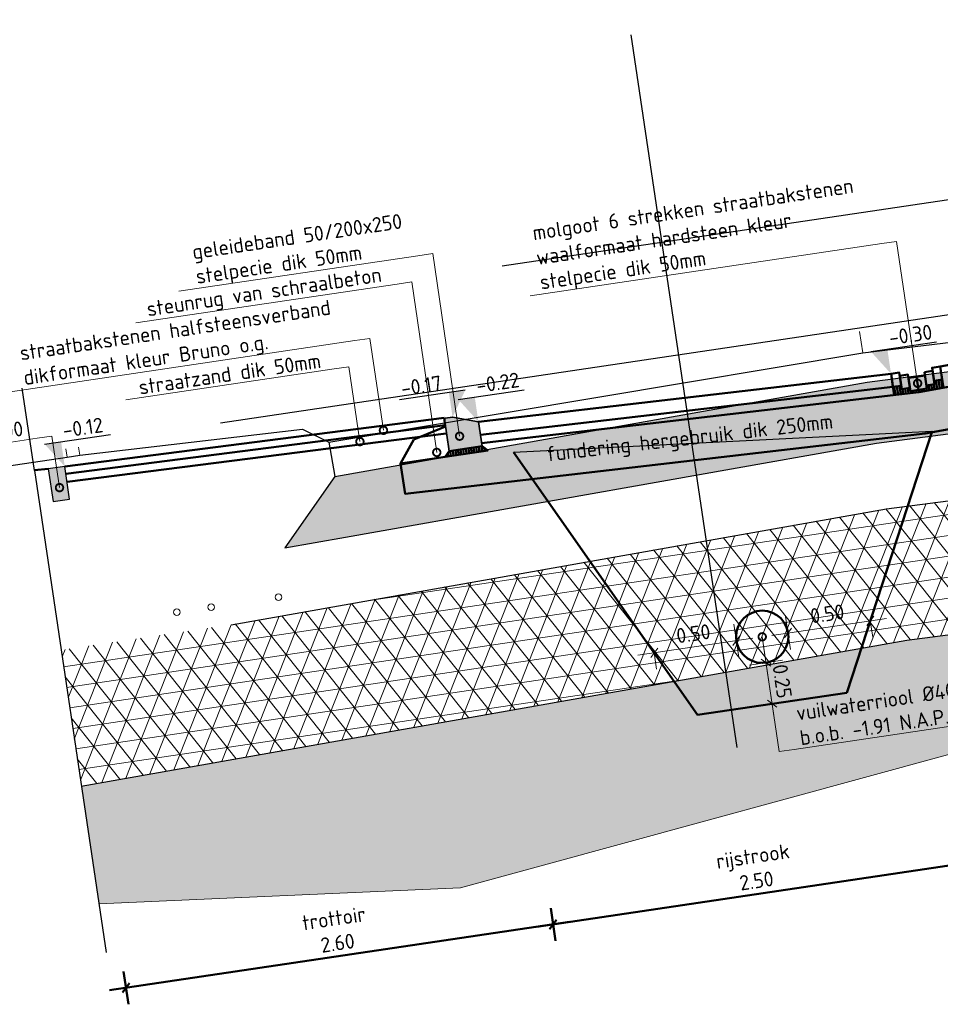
# Model space of a CAD drawing. Header units: metres. Extents: x 133846 to 269924, y 465764 to 933292.
# Tile 21 of 56: x 133867.94 to 133873.49, y 465820.79 to 465826.72. Entities that reach past the tile are written whole.
import ezdxf
from ezdxf import colors
from ezdxf.entities.mleader import LeaderData, LeaderLine
from ezdxf.lldxf.tags import DXFTag
from ezdxf.math import Vec2, Vec3

# ---------------------------------------------------------------- set-up
doc = ezdxf.new("R2010")
doc.units = ezdxf.units.M
for name, pattern in [('AL-NAP_LIJN', [15.25, 12, -1.5, 0.25, -1.5]), ('RI-VWA', [11, 5, -3, 0, -3]), ('XX-AFBREEK', [7, 4, -1, 1, -1])]:
    doc.linetypes.add(name, pattern=pattern)
doc.layers.add('B-OI-KL-DATA-G', color=3, linetype='KL-DATA-N', lineweight=18, true_color=0x00ff00)
doc.layers.add('N-WE-RI-VWA-GD', color=20, linetype='RI-VWA', lineweight=50, true_color=0xff3f00)
for name, color, linetype, lineweight in [('B-WE-GW-AFBREEKLIJN-GD', 7, 'XX-AFBREEK', 25), ('B-WE-IE-TERREINAFSCHEIDING_KUNSTMATIG_HEKWERK-GD', 20, 'IE-TERREINAFSCHEIDING-KUNSTMATIG', 25), ('B-WE-MO-BODEM-A-50', 253, 'Continuous', 18), ('B-WE-MO-BODEM-AD-50', 253, 'Continuous', 18), ('B-WE-VH-VERHARDING-GD', 253, 'Continuous', 25), ('B-WE-VH-VERHARDING_FUNDERING-AD-50', 253, 'Continuous', 18), ('N-WE-GR-GROENSTROOK-GD', 90, 'Continuous', 50), ('N-WE-GW-SLEUF-GD', 90, 'Continuous', 50), ('N-WE-RI-T18', 10, 'Continuous', 18), ('N-WE-VH-KANTOPSLUITING_GELEIDEBAND-SD', 20, 'Continuous', 25), ('N-WE-VH-KANTOPSLUITING_OPSLUITBAND-SD', 150, 'Continuous', 25), ('N-WE-VH-M', 7, 'Continuous', 18), ('N-WE-VH-VERHARDING-GD', 7, 'Continuous', 50), ('N-WE-VH-VERHARDING-T18', 10, 'Continuous', 18), ('X-XX-AL-NAP-GD', 7, 'AL-NAP_LIJN', 25), ('X-XX-AL-PEILMAAT-SD', 7, 'Continuous', 25)]:
    doc.layers.add(name, color=color, linetype=linetype, lineweight=lineweight)
doc.layers.add('X-XX-AL-HULPLIJN-G', color=30, linetype='Continuous', lineweight=18, plot=False)
doc.layers.add('X-XX-AL-HULPLIJN-GD', color=30, linetype='Continuous', lineweight=25, plot=False)
doc.styles.add('NLCS-ISO', font='NLCS-ISO.ttf')
doc.styles.add('NLCS-ISO-M50-T18', font='NLCS-ISO.ttf', dxfattribs={"height": 0.09})
doc.styles.get("Standard").update_dxf_attribs({"font": 'romand.shx'})
doc.linetypes.add('IE-TERREINAFSCHEIDING-KUNSTMATIG', pattern='A,4,[82,NLCS.SHX,S=0.75,R=90,X=0,Y=0],4,-2', length=10)
tags = doc.linetypes.add('KL-DATA-N', pattern='A,4,-1,[101,NLCS.SHX,S=0.5,R=0,X=0,Y=0],-1,4,-1,["D",Standard,S=1,R=0,X=-0.25,Y=-0.5],-1.5', length=12.5).pattern_tags.tags
tags[18] = DXFTag(74, 10)
doc.dimstyles.new('NLCS-M50-T18-SCHRAP_L2_H2', dxfattribs={"dimscale": 0.05, "dimtxt": 2.5, "dimasz": 1.008, "dimexe": 2, "dimexo": 2, "dimgap": 0.7, "dimtad": 1, "dimzin": 0, "dimdsep": 46, "dimtxsty": 'NLCS-ISO-M50-T18', "dimblk": 'OBLIQUE', "dimcen": 0, "dimdle": 2, "dimclrd": 256, "dimclre": 256, "dimclrt": 10, "dimazin": 0, "dimtfac": 1, "dimtdec": 3, "dimtofl": 0, "dimtmove": 0, "dimatfit": 3, "dimldrblk": 'OBLIQUE', "dimfxl": 2, "dimfxlon": 1, "dimtfillclr": 256, "dimtolj": 1, "dimtzin": 0, "dimlwd": -1, "dimlwe": -1, "dimarcsym": 0})

# ---------------------------------------------------------------- blocks, each defined once
blk = doc.blocks.new('_Oblique')
at = {"color": 0, "linetype": 'ByBlock', "lineweight": -2}
blk.add_line((-0.5, -0.5), (0.5, 0.5), dxfattribs=at)
blk = doc.blocks.new('*D249')
at = {"layer": 'Defpoints', "color": 0, "transparency": 16777216}
for p in [(133872.2596, 465822.9768), (133871.7651, 465822.9033), (133872.3195, 465822.5737)]:
    blk.add_point(p, dxfattribs=at)
at = {"layer": 'N-WE-VH-M', "transparency": 16777216}
for p, q in [((133872.2743, 465822.8779), (133872.2449, 465823.0757)), ((133871.6662, 465822.8886), (133872.3585, 465822.9915)), ((133871.7651, 465822.9033), (133871.7798, 465822.8044))]:
    blk.add_line(p, q, dxfattribs=at)
at = {"layer": 'N-WE-VH-M', "transparency": 16777216, "xscale": 0.0504, "yscale": 0.0504, "zscale": 0.0504}
for p, rotation in [((133872.2596, 465822.9768), 8.452767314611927), ((133871.7651, 465822.9033), 188.4527673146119)]:
    blk.add_blockref('_Oblique', p, dxfattribs=dict(at, rotation=rotation))
at = {"layer": 'N-WE-VH-M', "color": 10, "transparency": 16777216, "insert": (133872.0006, 465823.0192), "char_height": 0.09, "attachment_point": 5, "rotation": 8.45277, "style": 'NLCS-ISO-M50-T18'}
blk.add_mtext('\\A1;0.50', dxfattribs=at)
blk = doc.blocks.new('*D250')
at = {"layer": 'Defpoints', "color": 0, "transparency": 16777216}
for p in [(133873.0658, 465823.0966), (133873.0658, 465823.0966), (133872.6311, 465822.62)]:
    blk.add_point(p, dxfattribs=at)
at = {"layer": 'N-WE-VH-M', "transparency": 16777216}
for p, q in [((133872.4723, 465823.0084), (133873.1647, 465823.1113)), ((133872.5859, 465822.9242), (133872.5565, 465823.122)), ((133873.0658, 465823.0966), (133873.0805, 465822.9977))]:
    blk.add_line(p, q, dxfattribs=at)
at = {"layer": 'N-WE-VH-M', "transparency": 16777216, "xscale": 0.0504, "yscale": 0.0504, "zscale": 0.0504}
for p, rotation in [((133873.0658, 465823.0966), 8.452767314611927), ((133872.5712, 465823.0231), 188.4527673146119)]:
    blk.add_blockref('_Oblique', p, dxfattribs=dict(at, rotation=rotation))
at = {"layer": 'N-WE-VH-M', "color": 10, "transparency": 16777216, "insert": (133872.8067, 465823.139), "char_height": 0.09, "attachment_point": 5, "rotation": 8.45277, "style": 'NLCS-ISO-M50-T18'}
blk.add_mtext('\\A1;0.50', dxfattribs=at)
blk = doc.blocks.new('_DotSmall')
at = {"color": 0, "linetype": 'ByBlock', "const_width": 0.5}
blk.add_lwpolyline([(-0.0625, 0, 1), (0.0625, 0, 1)], format="xyb", close=True, dxfattribs=at)
blk = doc.blocks.new('*D251')
at = {"layer": 'Defpoints', "color": 0, "transparency": 16777216}
for p in [(133871.8661, 465822.7591), (133872.9244, 465822.6636), (133872.4753, 465822.5969)]:
    blk.add_point(p, dxfattribs=at)
at = {"layer": 'N-WE-VH-M', "transparency": 16777216}
for p, q in [((133872.4239, 465822.9431), (133872.49, 465822.498)), ((133872.3397, 465822.8295), (133872.5375, 465822.8589)), ((133872.5742, 465822.6116), (133872.3764, 465822.5822))]:
    blk.add_line(p, q, dxfattribs=at)
at = {"layer": 'N-WE-VH-M', "transparency": 16777216, "xscale": 0.0504, "yscale": 0.0504, "zscale": 0.0504}
for p, rotation in [((133872.4386, 465822.8442), 98.45276731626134), ((133872.4753, 465822.5969), 278.4527673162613)]:
    blk.add_blockref('_Oblique', p, dxfattribs=dict(at, rotation=rotation))
at = {"layer": 'N-WE-VH-M', "color": 10, "transparency": 16777216, "insert": (133872.5361, 465822.7323), "char_height": 0.09, "attachment_point": 5, "rotation": 278.45277, "style": 'NLCS-ISO-M50-T18'}
blk.add_mtext('\\A1;0.25', dxfattribs=at)
blk = doc.blocks.new('SAL-PEILMAAT_INFRACAD_H01-SOD')
blk.add_line((-2, 3), (6, 3))
blk.add_solid([(-2, 3), (0, 3), (0, 0)])
at = {"style": 'NLCS-ISO'}
blk.add_attdef('...', (0.4, 3.4), '', height=1.8, dxfattribs=at)
blk = doc.blocks.new('*D308')
at = {"layer": 'Defpoints', "color": 0, "transparency": 16777216}
for p in [(133875.9488, 465825.0747), (133873.4878, 465824.628), (133873.9259, 465821.6796)]:
    blk.add_point(p, dxfattribs=at)
at = {"layer": 'N-WE-VH-VERHARDING-GD', "transparency": 16777216}
for p, q in [((133876.3841, 465822.146), (133876.4135, 465821.9482)), ((133876.4977, 465822.0618), (133873.827, 465821.6649)), ((133873.9112, 465821.7785), (133873.9406, 465821.5807))]:
    blk.add_line(p, q, dxfattribs=at)
at = {"layer": 'N-WE-VH-VERHARDING-GD', "transparency": 16777216, "xscale": 0.0504, "yscale": 0.0504, "zscale": 0.0504}
for p, rotation in [((133876.3988, 465822.0471), 8.452767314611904), ((133873.9259, 465821.6796), 188.4527673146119)]:
    blk.add_blockref('_Oblique', p, dxfattribs=dict(at, rotation=rotation))
at = {"layer": 'N-WE-VH-VERHARDING-GD', "color": 10, "transparency": 16777216, "insert": (133875.1396, 465822.0167), "char_height": 0.09, "attachment_point": 5, "rotation": 8.45277, "style": 'NLCS-ISO-M50-T18'}
blk.add_mtext('\\A1;rijstrook\\P2.50', dxfattribs=at)
blk = doc.blocks.new('*D309')
at = {"layer": 'Defpoints', "color": 0, "transparency": 16777216}
for p in [(133873.4878, 465824.628), (133873.191, 465824.5839), (133873.6292, 465821.6355)]:
    blk.add_point(p, dxfattribs=at)
at = {"layer": 'N-WE-VH-VERHARDING-GD', "transparency": 16777216}
for p, q in [((133873.9112, 465821.7785), (133873.9406, 465821.5807)), ((133873.6145, 465821.7344), (133873.6439, 465821.5366)), ((133874.0248, 465821.6943), (133873.5303, 465821.6208))]:
    blk.add_line(p, q, dxfattribs=at)
at = {"layer": 'N-WE-VH-VERHARDING-GD', "transparency": 16777216, "xscale": 0.0504, "yscale": 0.0504, "zscale": 0.0504}
for p, rotation in [((133873.9259, 465821.6796), 8.452767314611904), ((133873.6292, 465821.6355), 188.4527673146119)]:
    blk.add_blockref('_Oblique', p, dxfattribs=dict(at, rotation=rotation))
at = {"layer": 'N-WE-VH-VERHARDING-GD', "color": 10, "transparency": 16777216, "insert": (133873.7548, 465821.8109), "char_height": 0.09, "attachment_point": 5, "rotation": 8.45277, "style": 'NLCS-ISO-M50-T18'}
blk.add_mtext('\\A1;molgoot\\P0.30', dxfattribs=at)
blk = doc.blocks.new('N-SVH-KANTOPSLUITING_OPSLUITBAND_100X200-D')
blk.add_hatch(color=8).paths.add_polyline_path([(-0.1, -0.2), (0, -0.2), (0, 0), (-0.1, 0)])
at = {"flags": 128}
blk.add_lwpolyline([(-0.1, -0.2), (0, -0.2), (0, 0), (-0.1, 0)], close=True, dxfattribs=at)
blk = doc.blocks.new('*D310')
at = {"layer": 'Defpoints', "color": 0, "transparency": 16777216}
for p in [(133873.191, 465824.5839), (133870.7064, 465824.2956), (133873.6292, 465821.6355)]:
    blk.add_point(p, dxfattribs=at)
at = {"layer": 'N-WE-VH-VERHARDING-GD', "transparency": 16777216}
for p, q in [((133873.6145, 465821.7344), (133873.6439, 465821.5366)), ((133871.0574, 465821.2533), (133873.7281, 465821.6502)), ((133871.1416, 465821.3669), (133871.171, 465821.1691))]:
    blk.add_line(p, q, dxfattribs=at)
at = {"layer": 'N-WE-VH-VERHARDING-GD', "transparency": 16777216, "xscale": 0.0504, "yscale": 0.0504, "zscale": 0.0504}
for p, rotation in [((133873.6292, 465821.6355), 8.452767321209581), ((133871.1563, 465821.268), 188.4527673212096)]:
    blk.add_blockref('_Oblique', p, dxfattribs=dict(at, rotation=rotation))
at = {"layer": 'N-WE-VH-VERHARDING-GD', "color": 10, "transparency": 16777216, "insert": (133872.37, 465821.6051), "char_height": 0.09, "attachment_point": 5, "rotation": 8.45277, "style": 'NLCS-ISO-M50-T18'}
blk.add_mtext('\\A1;rijstrook\\P2.50', dxfattribs=at)
blk = doc.blocks.new('*D311')
at = {"layer": 'Defpoints', "color": 0, "transparency": 16777216}
for p in [(133870.7182, 465824.2164), (133868.1225, 465823.9954), (133871.1563, 465821.268)]:
    blk.add_point(p, dxfattribs=at)
at = {"layer": 'N-WE-VH-VERHARDING-GD', "transparency": 16777216}
for p, q in [((133871.1416, 465821.3669), (133871.171, 465821.1691)), ((133868.4857, 465820.8711), (133871.2552, 465821.2827)), ((133868.5699, 465820.9848), (133868.5993, 465820.7869))]:
    blk.add_line(p, q, dxfattribs=at)
at = {"layer": 'N-WE-VH-VERHARDING-GD', "transparency": 16777216, "xscale": 0.0504, "yscale": 0.0504, "zscale": 0.0504}
for p, rotation in [((133871.1563, 465821.268), 8.452767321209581), ((133868.5846, 465820.8858), 188.4527673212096)]:
    blk.add_blockref('_Oblique', p, dxfattribs=dict(at, rotation=rotation))
at = {"layer": 'N-WE-VH-VERHARDING-GD', "color": 10, "transparency": 16777216, "insert": (133869.8477, 465821.2303), "char_height": 0.09, "attachment_point": 5, "rotation": 8.45277, "style": 'NLCS-ISO-M50-T18'}
blk.add_mtext('\\A1;trottoir\\P2.60', dxfattribs=at)
blk = doc.blocks.new('*U301')
h = blk.add_hatch(color=253)
h.dxf.hatch_style = 1
h.paths.add_polyline_path([(-0.2, -0.15), (-0.2, 0.045), (-0.195, 0.05), (-0.15, 0.05), (0, 0), (0, -0.15)])
at = {"layer": 'N-WE-VH-VERHARDING-GD', "linetype": 'Continuous'}
h = blk.add_hatch(dxfattribs=at)
h.set_pattern_fill('ANSI31', color=256, scale=0.005, angle=45, style=0)
h.set_pattern_definition([(90, (89116.596445, 436374.920416), (-0.015875, 2e-18), [])])
h.paths.add_polyline_path([(-0.2, -0.15), (0, -0.15), (0.03, -0.18), (-0.23, -0.18)])
at = {"lineweight": 35}
blk.add_lwpolyline([(-0.2, -0.15), (-0.2, 0.045), (-0.195, 0.05), (-0.15, 0.05), (0, 0), (0, -0.15)], close=True, dxfattribs=at)
at = {"layer": 'N-WE-VH-VERHARDING-GD', "linetype": 'Continuous'}
for p, q in [((-0.4, -0.05), (-0.2, 0)), ((-0.4, -0.05), (-0.5, -0.18)), ((-0.23, -0.18), (-0.5, -0.18))]:
    blk.add_line(p, q, dxfattribs=at)
at = {"layer": 'N-WE-VH-VERHARDING-GD', "linetype": 'Continuous', "flags": 128}
blk.add_lwpolyline([(-0.2, -0.15), (0, -0.15), (0.03, -0.18), (-0.23, -0.18)], close=True, dxfattribs=at)

msp = doc.modelspace()

# ---------------------------------------------------------------- hatches: boundary and pattern name
at = {"layer": 'B-WE-MO-BODEM-A-50'}
h = msp.add_hatch(dxfattribs=at)
h.set_pattern_fill('AMO-BODEM_ZAND-SO', color=256, scale=0.05, angle=8.45277, pattern_type=2)
h.set_pattern_definition([(45.952767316, (68964.21944, -15610.765185), (-0.01727703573, 0.094831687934), [0, -0.076, 0, -0.085, 0, -0.08125]), (15.952767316, (68964.21944, -15610.76519), (0.06678568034, 0.152581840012), [0, -0.041, 0, -0.0685, 0, -0.02625]), (335.952767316, (68964.15861, -15610.774225), (0.153974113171, 0.02316789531), [0, -0.025, 0, -0.09, 0, -0.1175]), (325.952767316, (68964.15861, -15610.77423), (0.14222295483, 0.065501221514), [0, -0.0125, 0, -0.059, 0, -0.0675])])
h.paths.add_polyline_path([(133868.3154, 465822.101), (133868.4208, 465821.3916), (133870.5978, 465821.4893), (133874.0078, 465822.4207), (133876.4287, 465822.0736), (133877.6162, 465822.3612), (133877.4439, 465823.5204), (133873.286, 465822.9805)])
at = {"layer": 'B-WE-MO-BODEM-AD-50'}
h = msp.add_hatch(dxfattribs=at)
h.set_pattern_fill('AVH-FUNDERING_EPS-SO', color=256, scale=0.025, pattern_type=2)
h.set_pattern_definition([(8.452767, (134750.35604, 465499.22446), (-0.018374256, 0.123642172), []), (68.452767, (134750.35604, 465499.22446), (-0.11626439, 0.045908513), []), (128.452767, (134750.35604, 465499.22446), (-0.097890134, -0.077733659), [])])
h.paths.add_polyline_path([(133877.4439, 465823.5204), (133877.3258, 465824.3153), (133877.1399, 465824.2876), (133873.1647, 465823.7715), (133869.2168, 465823.0729), (133868.1935, 465822.9208), (133868.3154, 465822.101), (133873.286, 465822.9805)])
at = {"layer": 'B-WE-VH-VERHARDING_FUNDERING-AD-50'}
h = msp.add_hatch(dxfattribs=at)
h.set_pattern_fill('AVH-FUNDERING_02-SO', color=256, scale=0.25, angle=8.45277, pattern_type=2)
h.set_pattern_definition([(8.452767, (132297.59515, 465456.04494), (0.21053583, 0.284032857), [0.03125, -0.21875]), (98.452767, (132297.59515, 465456.04494), (-0.284032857, 0.21053583), [0.03125, -0.21875]), (143.452767, (132297.62606, 465456.04953), (-0.247284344, -0.036748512), [0.044194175, -0.309359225]), (8.452767, (132297.6054, 465456.18863), (0.21053583, 0.284032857), [0.03125, -0.21875]), (53.452767, (132297.62315, 465456.17547), (-0.036748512, 0.247284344), [0.022097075, -0.3314563]), (143.452767, (132297.62315, 465456.17547), (-0.247284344, -0.036748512), [0.022097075, -0.3314563]), (8.452767, (132297.68894, 465456.26423), (0.21053583, 0.284032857), [0.044194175, -0.205805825]), (53.452767, (132297.68894, 465456.26423), (-0.036748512, 0.247284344), [0.03125, -0.3223034]), (143.452767, (132297.73265, 465456.27073), (-0.247284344, -0.036748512), [0.03125, -0.3223034]), (98.452767, (132297.75598, 465456.13202), (-0.284032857, 0.21053583), [0.03125, -0.21875]), (53.452767, (132297.75598, 465456.13202), (-0.036748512, 0.247284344), [0.022097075, -0.3314563]), (143.452767, (132297.76913, 465456.14977), (-0.247284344, -0.036748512), [0.022097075, -0.3314563]), (8.452767, (132297.61688, 465456.11135), (0.21053583, 0.284032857), [0.015625, -0.209375]), (8.452767, (132297.79315, 465456.20073), (0.21053583, 0.284032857), [0.015625, -0.209375]), (98.452767, (132297.71128, 465456.22016), (-0.284032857, 0.21053583), [0.015625, -0.209375]), (143.452767, (132297.76287, 465456.08566), (-0.247284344, -0.036748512), [0.022097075, -0.3314563]), (143.452767, (132297.62941, 465456.23959), (-0.247284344, -0.036748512), [0.022097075, -0.3314563]), (53.452767, (132297.69901, 465456.1433), (-0.036748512, 0.247284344), [0.022097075, -0.3314563]), (98.452767, (132297.67556, 465456.08848), (-0.284032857, 0.21053583), [0.00390625, -0.24609375]), (98.452767, (132297.67165, 465456.19453), (-0.284032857, 0.21053583), [0.00390625, -0.24609375]), (98.452767, (132297.78125, 465456.25425), (-0.284032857, 0.21053583), [0.00390625, -0.24609375]), (98.452767, (132297.80464, 465456.12346), (-0.284032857, 0.21053583), [0.00390625, -0.24609375])])
h.paths.add_polyline_path([(133876.3248, 465824.5851), (133876.6917, 465824.6328), (133876.2771, 465824.9521), (133873.048, 465824.5328), (133869.8409, 465823.9653), (133869.541, 465823.5365), (133869.9054, 465823.601), (133873.1041, 465824.1669)])
at = {"layer": 'N-WE-VH-VERHARDING-GD', "linetype": 'Continuous'}
h = msp.add_hatch(dxfattribs=at)
h.set_pattern_fill('ANSI31', color=256, scale=0.1, angle=45, style=0)
h.set_pattern_definition([(98.4527673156, (159402.930415, 911392.409002), (-0.0157025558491, -0.00233353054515), [])])
h.paths.add_polyline_path([(133873.2101, 465824.4552), (133873.3592, 465824.4725), (133873.5069, 465824.4993), (133873.4995, 465824.5489), (133873.4501, 465824.5415), (133873.453, 465824.5217), (133873.4035, 465824.5144), (133873.4065, 465824.4945), (133873.357, 465824.4872), (133873.3076, 465824.4798), (133873.3046, 465824.4997), (133873.2552, 465824.4923), (133873.2522, 465824.5121), (133873.2028, 465824.5048)])

# ---------------------------------------------------------------- linework, layer by layer
at = {"layer": 'B-OI-KL-DATA-G'}
for centre in [(133869.5026, 465823.2393), (133869.0973, 465823.1791), (133868.8903, 465823.1483)]:
    msp.add_circle(centre, 0.02, dxfattribs=at)
at = {"layer": 'B-WE-GW-AFBREEKLIJN-GD'}
msp.add_lwpolyline([(133868.0328, 465824.0024), (133868.4643, 465821.099)], dxfattribs=at)
at = {"layer": 'B-WE-IE-TERREINAFSCHEIDING_KUNSTMATIG_HEKWERK-GD'}
msp.add_lwpolyline([(133868.0328, 465824.0024), (133867.9593, 465824.497)], dxfattribs=at)
at = {"layer": 'B-WE-VH-VERHARDING-GD'}
for points in [[(133869.8051, 465824.1722), (133873.0207, 465824.7107), (133876.2583, 465825.1009)], [(133869.8409, 465823.9653), (133873.048, 465824.5328), (133876.2771, 465824.9521)], [(133869.9054, 465823.601), (133873.1041, 465824.1669), (133876.3248, 465824.5851)], [(133869.2168, 465823.0729), (133873.1647, 465823.7715), (133877.1399, 465824.2876)], [(133866.1838, 465823.7779), (133868.2303, 465824.082), (133868.3066, 465824.0932), (133869.6476, 465824.2499), (133869.8051, 465824.1722)], [(133869.8051, 465824.1722), (133869.8409, 465823.9653)], [(133869.8409, 465823.9653), (133869.541, 465823.5365)], [(133869.541, 465823.5365), (133869.9054, 465823.601)], [(133868.3154, 465822.101), (133873.286, 465822.9805), (133877.4439, 465823.5204)]]:
    msp.add_lwpolyline(points, dxfattribs=at)
at = {"layer": 'N-WE-GR-GROENSTROOK-GD'}
msp.add_lwpolyline([(133868.1166, 465824.0118), (133868.0327, 465824.0031)], dxfattribs=at)
at = {"layer": 'N-WE-GW-SLEUF-GD'}
for p, q in [((133872.9244, 465822.6636), (133873.4394, 465824.2382)), ((133870.9183, 465824.1118), (133872.0265, 465822.5302)), ((133872.0265, 465822.5302), (133872.9244, 465822.6636))]:
    msp.add_line(p, q, dxfattribs=at)
at = {"layer": 'N-WE-RI-VWA-GD', "linetype": 'Continuous'}
msp.add_circle((133872.4154, 465823), 0.1575, dxfattribs=at)
at = {"layer": 'N-WE-VH-VERHARDING-GD'}
for p, q in [((133868.2156, 465824.0265), (133870.5007, 465824.3196)), ((133870.5007, 465824.3196), (133870.507, 465824.271)), ((133870.5065, 465824.2749), (133868.2213, 465823.9819))]:
    msp.add_line(p, q, dxfattribs=at)
for points in [[(133875.9488, 465825.0746), (133873.4878, 465824.628)], [(133875.968, 465824.946), (133873.3592, 465824.4725)], [(133873.396, 465824.2251), (133876.4477, 465824.7789), (133876.4351, 465824.8638)], [(133873.5069, 465824.4993), (133873.4878, 465824.628)], [(133870.7064, 465824.2955), (133873.191, 465824.5839)], [(133873.2101, 465824.4552), (133873.191, 465824.5839)], [(133873.3453, 465824.5663), (133873.3947, 465824.5737)], [(133873.3918, 465824.5935), (133873.4065, 465824.4945), (133873.357, 465824.4872)], [(133873.4035, 465824.5144), (133873.453, 465824.5217), (133873.4412, 465824.6009), (133873.3918, 465824.5935)], [(133870.7182, 465824.2164), (133873.2028, 465824.5047)], [(133870.7255, 465824.1669), (133873.3592, 465824.4725)], [(133870.2383, 465824.044), (133870.2654, 465823.8618), (133873.396, 465824.2251)]]:
    msp.add_lwpolyline(points, dxfattribs=at)
for points in [[(133873.4878, 465824.628), (133873.4383, 465824.6206), (133873.4501, 465824.5415), (133873.4995, 465824.5489)], [(133873.191, 465824.5839), (133873.2405, 465824.5912), (133873.2522, 465824.5121), (133873.2028, 465824.5048)], [(133873.2434, 465824.5715), (133873.2929, 465824.5788), (133873.3046, 465824.4997), (133873.2552, 465824.4923)], [(133873.2958, 465824.559), (133873.3453, 465824.5663), (133873.357, 465824.4872), (133873.3076, 465824.4798)]]:
    msp.add_lwpolyline(points, close=True, dxfattribs=at)
at = {"layer": 'N-WE-VH-VERHARDING-GD', "flags": 128}
msp.add_lwpolyline([(133870.5128, 465824.2253), (133868.2295, 465823.9326)], dxfattribs=at)
at = {"layer": 'X-XX-AL-HULPLIJN-G'}
for points in [[(133873.0016, 465824.8393), (133873.0207, 465824.7107)], [(133868.2993, 465824.1427), (133868.3066, 465824.0932)], [(133868.0181, 465824.1013), (133868.0328, 465824.0024)], [(133868.223, 465824.1315), (133868.2303, 465824.082)], [(133868.4208, 465821.3916), (133870.5978, 465821.4893), (133874.0078, 465822.4207), (133876.4287, 465822.0736), (133877.6162, 465822.3612)]]:
    msp.add_lwpolyline(points, dxfattribs=at)
at = {"layer": 'X-XX-AL-HULPLIJN-GD'}
for points in [[(133870.8486, 465825.2338), (133900.5227, 465829.6436), (133900.6697, 465828.6545)], [(133871.6238, 465826.626), (133872.2618, 465822.3326)]]:
    msp.add_lwpolyline(points, dxfattribs=at)
at = {"layer": 'X-XX-AL-HULPLIJN-GD', "flags": 128}
msp.add_lwpolyline([(133870.9183, 465824.1118), (133873.4394, 465824.2382)], dxfattribs=at)
at = {"layer": 'X-XX-AL-NAP-GD'}
msp.add_lwpolyline([(133881.023, 465826.0509), (133861.0088, 465823.0766)], dxfattribs=at)

# ---------------------------------------------------------------- block references
at = {"layer": 'N-WE-VH-KANTOPSLUITING_GELEIDEBAND-SD', "rotation": 8.452767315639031}
msp.add_blockref('*U301', (133870.7064, 465824.2956), dxfattribs=at)
at = {"layer": 'N-WE-VH-KANTOPSLUITING_OPSLUITBAND-SD', "rotation": 8.452767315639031}
msp.add_blockref('N-SVH-KANTOPSLUITING_OPSLUITBAND_100X200-D', (133868.2156, 465824.0265), dxfattribs=at)
at = {"layer": 'X-XX-AL-PEILMAAT-SD', "xscale": 0.05, "yscale": 0.05, "zscale": 0.05, "rotation": 8.452767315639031}
for p, values in [((133873.191, 465824.5839), {'...': '-0.30'}), ((133870.7064, 465824.2956), {'...': '-0.22'}), ((133868.2156, 465824.0265), {'...': '-0.12'})]:
    msp.add_blockref('SAL-PEILMAAT_INFRACAD_H01-SOD', p, dxfattribs=at).add_auto_attribs(values)
at = {"layer": 'X-XX-AL-PEILMAAT-SD'}
ref = msp.add_blockref('SAL-PEILMAAT_INFRACAD_H01-SOD', (133870.5507, 465824.323), dxfattribs=dict(at, xscale=-0.05000000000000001, yscale=0.05, zscale=0.05, rotation=8.452767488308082))
ref.add_attrib('...', '-0.17', (133870.2478, 465824.4498), dxfattribs={"layer": '0', "height": 0.09, "rotation": 8.45277, "style": 'NLCS-ISO'})

# ---------------------------------------------------------------- texts
at = {"layer": 'N-WE-VH-VERHARDING-T18', "insert": (133871.9802, 465824.1867), "char_height": 0.09, "attachment_point": 5, "rotation": 6.61993, "style": 'NLCS-ISO-M50-T18'}
msp.add_mtext_dynamic_manual_height_columns('fundering hergebruik dik 250mm', width=2.079466, gutter_width=0.45, heights=[0], dxfattribs=at)

# ---------------------------------------------------------------- dimensions: what is measured, and where the dimension line sits
at = {"layer": 'N-WE-VH-M'}
for base, p1, p2, angle, picture, middle in [((133873.0658, 465823.0966), (133872.6311, 465822.62), (133873.0658, 465823.0966), 8.45277, '*D250', (133872.8185, 465823.0599)), ((133872.2596, 465822.9768), (133871.7651, 465822.9033), (133872.3195, 465822.5737), 8.45277, '*D249', (133872.0123, 465822.9401)), ((133872.4753, 465822.5969), (133871.8661, 465822.7591), (133872.9244, 465822.6636), 98.45277, '*D251', (133872.4569, 465822.7205))]:
    dim = msp.add_linear_dim(base=base, p1=p1, p2=p2, angle=angle, dimstyle='NLCS-M50-T18-SCHRAP_L2_H2', dxfattribs=at)
    dim.commit()
    dim.dimension.update_dxf_attribs({"geometry": picture, "text_midpoint": middle, "dimtype": 160})
at = {"layer": 'N-WE-VH-VERHARDING-GD'}
for base, p1, p2, angle, text, picture, middle in [((133873.9259, 465821.6796), (133875.9488, 465825.0747), (133873.4878, 465824.628), 188.45277, 'rijstrook\\P<>', '*D308', (133875.1396, 465822.0167)), ((133873.6292, 465821.6355), (133870.7064, 465824.2956), (133873.191, 465824.5839), 8.45277, 'rijstrook\\P<>', '*D310', (133872.37, 465821.6051)), ((133871.1563, 465821.268), (133868.1225, 465823.9954), (133870.7182, 465824.2164), 8.45277, 'trottoir\\P<>', '*D311', (133869.8477, 465821.2303))]:
    dim = msp.add_linear_dim(base=base, p1=p1, p2=p2, angle=angle, text=text, dimstyle='NLCS-M50-T18-SCHRAP_L2_H2', dxfattribs=at)
    dim.commit()
    dim.dimension.update_dxf_attribs({"geometry": picture, "text_midpoint": middle})
dim = msp.add_linear_dim(base=(133873.6292, 465821.6355), p1=(133873.4878, 465824.628), p2=(133873.191, 465824.5839), angle=188.45277, text='molgoot\\P<>', dimstyle='NLCS-M50-T18-SCHRAP_L2_H2', dxfattribs=at)
dim.commit()
dim.dimension.update_dxf_attribs({"geometry": '*D309', "text_midpoint": (133873.7775, 465821.6576), "dimtype": 160})

# ---------------------------------------------------------------- leaders
at = {"layer": 'N-WE-RI-T18'}
ml = msp.add_multileader_mtext('Standard', dxfattribs=at)
ml.set_content('vuilwaterriool %%C400\\Pb.o.b. -1.91 N.A.P.', color=256, style='NLCS-ISO-M50-T18')
ml.set_leader_properties(color=256, linetype='ByLayer', lineweight=-1)
ml.set_arrow_properties(name='DOTSMALL')
ml.build(insert=Vec2(0, 0))
ml.multileader.update_dxf_attribs({"text_left_attachment_type": 5, "text_right_attachment_type": 5, "dogleg_length": 0.09, "arrow_head_size": 0.09})
ctx = ml.context
ctx.base_point, ctx.char_height, ctx.arrow_head_size, ctx.landing_gap_size, ctx.plane_origin, ctx.plane_x_axis, ctx.plane_y_axis = Vec3(133872.6072, 465822.322), 0.09, 0.09, 0.045, Vec3(133872.4342, 465822.8738), Vec3(0.989137, 0.146994), Vec3(-0.146994, 0.989137)
ctx.left_attachment, ctx.right_attachment = 5, 5
notes = []
notes.append((ctx, [(0, (1, 1, 0), (133872.5181, 465822.3088), (0.989137, 0.146994), 0.09, [(0, [(133872.4154, 465823)], 0, [])])]))
ctx.mtext.insert, ctx.mtext.text_direction, ctx.mtext.rotation, ctx.mtext.flow_direction = Vec3(133872.6138, 465822.5838), Vec3(0.989137, 0.146994), 0.147529, 5
at = {"layer": 'N-WE-VH-VERHARDING-T18'}
ml = msp.add_multileader_mtext('Standard', dxfattribs=at)
ml.set_content('molgoot 6 strekken straatbakstenen\\Pwaalformaat hardsteen kleur\\Pstelpecie dik 50mm', color=256, style='NLCS-ISO-M50-T18')
ml.set_leader_properties(color=256, linetype='ByLayer', lineweight=-1)
ml.set_arrow_properties(name='DOTSMALL')
ml.build(insert=Vec2(0, 0))
ml.multileader.update_dxf_attribs({"text_left_attachment_type": 5, "text_right_attachment_type": 5, "dogleg_length": 0.09, "arrow_head_size": 0.09})
ctx = ml.context
ctx.base_point, ctx.char_height, ctx.arrow_head_size, ctx.landing_gap_size, ctx.plane_origin, ctx.plane_x_axis, ctx.plane_y_axis = Vec3(133871.0431, 465825.0571), 0.09, 0.09, 0.045, Vec3(133875.3143, 465824.9036), Vec3(0.989137, 0.146994), Vec3(-0.146994, 0.989137)
ctx.left_attachment, ctx.right_attachment = 5, 5
notes.append((ctx, [(0, (1, 1, 0), (133873.2242, 465825.3812), (-0.989137, -0.146994), 0.09, [(0, [(133873.3512, 465824.5267)], 0, [])])]))
ctx.mtext.insert, ctx.mtext.text_direction, ctx.mtext.rotation, ctx.mtext.flow_direction = Vec3(133871.0263, 465825.4762), Vec3(0.989137, 0.146994), 0.147529, 5
ml = msp.add_multileader_mtext('Standard', dxfattribs=at)
ml.set_content('geleideband 50/200x250\\Pstelpecie dik 50mm', color=256, style='NLCS-ISO-M50-T18')
ml.set_leader_properties(color=256, linetype='ByLayer', lineweight=-1)
ml.set_arrow_properties(name='DOTSMALL')
ml.build(insert=Vec2(0, 0))
ml.multileader.update_dxf_attribs({"text_left_attachment_type": 5, "text_right_attachment_type": 5, "dogleg_length": 0.09, "arrow_head_size": 0.09})
ctx = ml.context
ctx.base_point, ctx.char_height, ctx.arrow_head_size, ctx.landing_gap_size, ctx.plane_origin, ctx.plane_x_axis, ctx.plane_y_axis = Vec3(133868.9715, 465825.0912), 0.09, 0.09, 0.045, Vec3(133872.5518, 465824.6296), Vec3(0.989137, 0.146994), Vec3(-0.146994, 0.989137)
ctx.left_attachment, ctx.right_attachment = 5, 5
notes.append((ctx, [(0, (1, 1, 0), (133870.4314, 465825.3082), (-0.989137, -0.146994), 0.09, [(0, [(133870.5931, 465824.208)], 0, [])])]))
ctx.mtext.insert, ctx.mtext.text_direction, ctx.mtext.rotation, ctx.mtext.flow_direction = Vec3(133868.9767, 465825.3619), Vec3(0.989137, 0.146994), 0.147529, 5
ml = msp.add_multileader_mtext('Standard', dxfattribs=at)
ml.set_content('steunrug van schraalbeton', color=256, style='NLCS-ISO-M50-T18')
ml.set_leader_properties(color=256, linetype='ByLayer', lineweight=-1)
ml.set_arrow_properties(name='DOTSMALL')
ml.build(insert=Vec2(0, 0))
ml.multileader.update_dxf_attribs({"text_left_attachment_type": 5, "text_right_attachment_type": 5, "dogleg_length": 0.09, "arrow_head_size": 0.09})
ctx = ml.context
ctx.base_point, ctx.char_height, ctx.arrow_head_size, ctx.landing_gap_size, ctx.plane_origin, ctx.plane_x_axis, ctx.plane_y_axis = Vec3(133868.6762, 465824.8957), 0.09, 0.09, 0.045, Vec3(133871.9278, 465824.3725), Vec3(0.989137, 0.146994), Vec3(-0.146994, 0.989137)
ctx.left_attachment, ctx.right_attachment = 5, 5
notes.append((ctx, [(0, (1, 1, 0), (133870.3053, 465825.1378), (-0.989137, -0.146994), 0.09, [(0, [(133870.4556, 465824.1106)], 0, [])])]))
ctx.mtext.insert, ctx.mtext.text_direction, ctx.mtext.rotation, ctx.mtext.flow_direction = Vec3(133868.7035, 465825.018), Vec3(0.989137, 0.146994), 0.147529, 5
ml = msp.add_multileader_mtext('Standard', dxfattribs=at)
ml.set_content('straatbakstenen halfsteensverband\\Pdikformaat kleur Bruno o.g.', color=256, style='NLCS-ISO-M50-T18')
ml.set_leader_properties(color=256, linetype='ByLayer', lineweight=-1)
ml.set_arrow_properties(name='DOTSMALL')
ml.build(insert=Vec2(0, 0))
ml.multileader.update_dxf_attribs({"text_left_attachment_type": 5, "text_right_attachment_type": 5, "dogleg_length": 0.09, "arrow_head_size": 0.09})
ctx = ml.context
ctx.base_point, ctx.char_height, ctx.arrow_head_size, ctx.landing_gap_size, ctx.plane_origin, ctx.plane_x_axis, ctx.plane_y_axis = Vec3(133867.9336, 465824.482), 0.09, 0.09, 0.045, Vec3(133869.9178, 465823.6455), Vec3(0.989137, 0.146994), Vec3(-0.146994, 0.989137)
ctx.left_attachment, ctx.right_attachment = 5, 5
notes.append((ctx, [(0, (1, 1, 0), (133870.0523, 465824.7969), (-0.989137, -0.146994), 0.09, [(0, [(133870.1345, 465824.2435)], 0, [])])]))
ctx.mtext.insert, ctx.mtext.text_direction, ctx.mtext.rotation, ctx.mtext.flow_direction = Vec3(133867.9388, 465824.7527), Vec3(0.989137, 0.146994), 0.147529, 5
ml = msp.add_multileader_mtext('Standard', dxfattribs=at)
ml.set_content('straatzand dik 50mm', color=256, style='NLCS-ISO-M50-T18')
ml.set_leader_properties(color=256, linetype='ByLayer', lineweight=-1)
ml.set_arrow_properties(name='DOTSMALL')
ml.build(insert=Vec2(0, 0))
ml.multileader.update_dxf_attribs({"text_left_attachment_type": 5, "text_right_attachment_type": 5, "dogleg_length": 0.09, "arrow_head_size": 0.09})
ctx = ml.context
ctx.base_point, ctx.char_height, ctx.arrow_head_size, ctx.landing_gap_size, ctx.plane_origin, ctx.plane_x_axis, ctx.plane_y_axis = Vec3(133868.6262, 465824.4333), 0.09, 0.09, 0.045, Vec3(133869.7915, 465823.4751), Vec3(0.989137, 0.146994), Vec3(-0.146994, 0.989137)
ctx.left_attachment, ctx.right_attachment = 5, 5
notes.append((ctx, [(0, (1, 1, 0), (133869.926, 465824.6265), (-0.989137, -0.146994), 0.09, [(0, [(133869.993, 465824.1754)], 0, [])])]))
ctx.mtext.insert, ctx.mtext.text_direction, ctx.mtext.rotation, ctx.mtext.flow_direction = Vec3(133868.6549, 465824.5468), Vec3(0.989137, 0.146994), 0.147529, 5
ml = msp.add_multileader_mtext('Standard', dxfattribs=at)
ml.set_content('opsluitband 100x200', color=256, style='NLCS-ISO-M50-T18')
ml.set_leader_properties(color=256, linetype='ByLayer', lineweight=-1)
ml.set_arrow_properties(name='DOTSMALL')
ml.build(insert=Vec2(0, 0))
ml.multileader.update_dxf_attribs({"text_left_attachment_type": 5, "text_right_attachment_type": 5, "dogleg_length": 0.09, "arrow_head_size": 0.09})
ctx = ml.context
ctx.base_point, ctx.char_height, ctx.arrow_head_size, ctx.landing_gap_size, ctx.plane_origin, ctx.plane_x_axis, ctx.plane_y_axis = Vec3(133866.8916, 465824.0239), 0.09, 0.09, 0.045, Vec3(133867.9813, 465823.2061), Vec3(0.989137, 0.146994), Vec3(-0.146994, 0.989137)
ctx.left_attachment, ctx.right_attachment = 5, 5
notes.append((ctx, [(0, (1, 1, 0), (133868.1379, 465824.2091), (-0.989137, -0.146994), 0.09, [(0, [(133868.184, 465823.8985)], 0, [])])]))
ctx.mtext.insert, ctx.mtext.text_direction, ctx.mtext.rotation, ctx.mtext.flow_direction = Vec3(133866.9189, 465824.1462), Vec3(0.989137, 0.146994), 0.147529, 5
for ctx, leaders in notes:
    for number, flags, end, landing, length, lines in leaders:
        leader = LeaderData()
        leader.index, (leader.has_last_leader_line, leader.has_dogleg_vector, leader.attachment_direction) = number, flags
        leader.last_leader_point, leader.dogleg_vector, leader.dogleg_length = Vec3(end), Vec3(landing), length
        for number, points, colour, breaks in lines:
            line = LeaderLine()
            line.index, line.vertices, line.color, line.breaks = number, Vec3.list(points), colors.encode_raw_color(colour), breaks
            leader.lines.append(line)
        ctx.leaders.append(leader)

doc.saveas('drawing.dxf')
